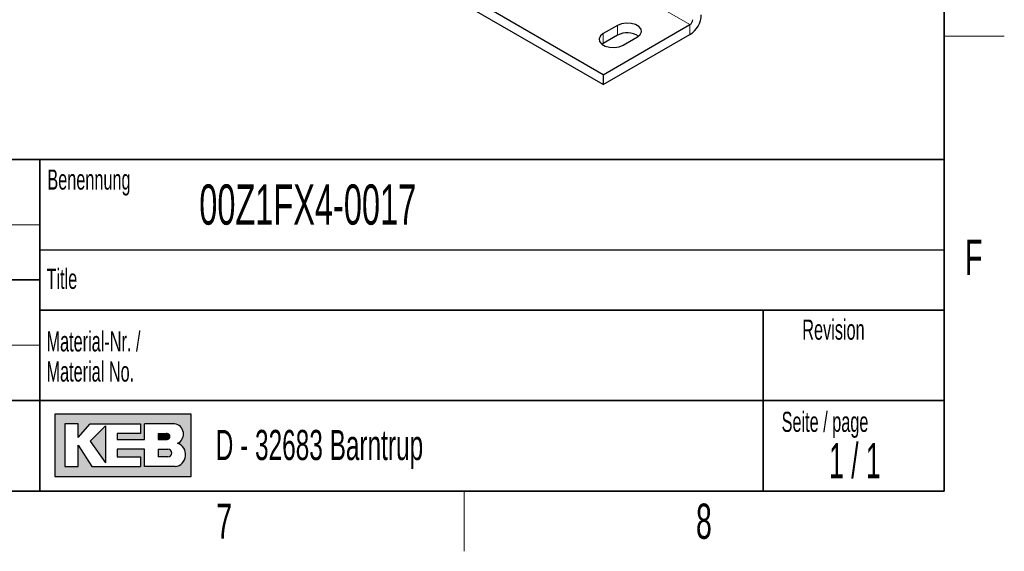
# Model space of a CAD drawing. Header units: millimetres. Extents: x 5 to 418, y 2 to 292.
# Tile 27 of 37: x 316 to 414, y 6 to 59. Entities that reach past the tile are written whole.
import ezdxf

# ---------------------------------------------------------------- set-up
doc = ezdxf.new("R2010")
doc.units = ezdxf.units.MM
doc.layers.add('SLD-0', color=7, linetype='Continuous')
doc.styles.add('SLDTEXTSTYLE0', font='TXT', dxfattribs={"width": 0.605})
doc.styles.add('SLDTEXTSTYLE1', font='TXT', dxfattribs={"width": 0.563})

msp = doc.modelspace()

# ---------------------------------------------------------------- hatches: boundary and pattern name
at = {"linetype": 'Continuous'}
h = msp.add_hatch(color=7, dxfattribs=at)
h.paths.add_polyline_path([(319.519086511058, 13.45626988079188), (333.083981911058, 13.45626988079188), (333.083981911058, 19.65736492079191), (319.519086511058, 19.65736492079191)], flags=0)
edge = h.paths.add_edge_path(flags=0)
edge.add_arc((331.3188604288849, 15.61738520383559), 1.20464082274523, -81.72003226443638, 70.1709600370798, ccw=False)
edge.add_line((331.4923410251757, 14.42530131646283), (331.480008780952, 14.42519098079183))
edge.add_line((331.480008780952, 14.42519098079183), (328.4331606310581, 14.42519098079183))
edge.add_line((328.4331606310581, 14.42519098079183), (328.4331606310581, 16.16924896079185))
edge.add_line((328.4331606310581, 16.16924896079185), (325.7201815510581, 16.16924896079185))
edge.add_line((325.7201815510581, 16.16924896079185), (325.7201815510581, 15.39411208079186))
edge.add_line((325.7201815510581, 15.39411208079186), (328.0455921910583, 15.39411208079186))
edge.add_line((328.0455921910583, 15.39411208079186), (328.0455921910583, 14.42519098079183))
edge.add_line((328.0455921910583, 14.42519098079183), (323.2009866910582, 14.42519098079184))
edge.add_line((323.2009866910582, 14.42519098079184), (321.8444971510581, 16.55681740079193))
edge.add_line((321.8444971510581, 16.55681740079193), (321.8444971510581, 14.42519098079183))
edge.add_line((321.8444971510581, 14.42519098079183), (320.4880076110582, 14.42519098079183))
edge.add_line((320.4880076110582, 14.42519098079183), (320.4880076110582, 18.68844382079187))
edge.add_line((320.4880076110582, 18.68844382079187), (321.8444971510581, 18.68844382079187))
edge.add_line((321.8444971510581, 18.68844382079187), (321.8444971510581, 17.33195428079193))
edge.add_line((321.8444971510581, 17.33195428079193), (323.0072024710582, 18.68844382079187))
edge.add_line((323.0072024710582, 18.68844382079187), (328.0455921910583, 18.68844382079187))
edge.add_line((328.0455921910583, 18.68844382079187), (328.0455921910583, 17.71952272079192))
edge.add_line((328.0455921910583, 17.71952272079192), (325.7201815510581, 17.71952272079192))
edge.add_line((325.7201815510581, 17.71952272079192), (325.7201815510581, 17.13817006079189))
edge.add_line((325.7201815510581, 17.13817006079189), (328.4331606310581, 17.13817006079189))
edge.add_line((328.4331606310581, 17.13817006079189), (328.4331606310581, 18.68844382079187))
edge.add_line((328.4331606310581, 18.68844382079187), (331.4242487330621, 18.68844382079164))
edge.add_line((331.4242487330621, 18.68844382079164), (331.4256482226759, 18.68844382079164))
edge.add_line((331.4256482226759, 18.68844382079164), (331.4259454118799, 18.68845828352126))
edge.add_arc((331.2860949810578, 17.67430640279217), 1.023749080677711, -64.45894120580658, 82.14849338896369, ccw=False)
msp.add_hatch(color=7, dxfattribs=at).paths.add_polyline_path([(324.5574762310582, 14.81275942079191), (324.557476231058, 18.49465960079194), (323.0072024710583, 16.94438584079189)], flags=0)
h = msp.add_hatch(color=7, dxfattribs=at)
edge = h.paths.add_edge_path(flags=0)
edge.add_line((329.7896501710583, 17.13817006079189), (330.6013652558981, 17.13817006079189))
edge.add_arc((330.6568434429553, 17.42884639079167), 0.2959232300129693, 259.1945394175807, 460.8054605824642)
edge.add_line((330.6013652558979, 17.71952272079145), (329.7896501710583, 17.71952272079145))
edge.add_line((329.7896501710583, 17.71952272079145), (329.7896501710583, 17.13817006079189))
h = msp.add_hatch(color=7, dxfattribs=at)
edge = h.paths.add_edge_path(flags=0)
edge.add_line((329.7896501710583, 15.39411208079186), (330.7588584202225, 15.39411208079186))
edge.add_arc((330.7588584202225, 15.78168052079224), 0.3875684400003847, 270.0000000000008, 450.0000000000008)
edge.add_line((330.7588584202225, 16.16924896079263), (330.7386620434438, 16.16924896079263))
edge.add_line((330.7386620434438, 16.16924896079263), (329.7896501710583, 16.16924896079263))
edge.add_line((329.7896501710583, 16.16924896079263), (329.7896501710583, 15.39411208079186))

# ---------------------------------------------------------------- linework, layer by layer
at = {"color": 7, "linetype": 'Continuous', "lineweight": 18}
for p, q in [((382.714993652, 58.4085674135), (320.7724396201, 94.1672427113)), ((375.5025044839, 58.3269266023), (375.5025044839, 57.347077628)), ((382.714993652, 57.4287184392), (382.714993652, 58.4085674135)), ((374.0882909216, 57.5105184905), (374.0882909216, 56.5306695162))]:
    msp.add_line(p, q, dxfattribs=at)
at = {"color": 7, "linetype": 'Continuous', "lineweight": 25}
for p, q in [((374.0882909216, 53.4284779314), (312.1457368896, 89.1871532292)), ((374.0882909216, 52.4486289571), (312.1457368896, 88.2073042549)), ((374.0882909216, 53.4284779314), (382.714993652, 58.4085674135)), ((375.5025044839, 58.3269266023), (374.0882909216, 57.5105184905)), ((374.0882909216, 52.4486289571), (382.714993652, 57.4287184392)), ((375.5025044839, 57.347077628), (374.0882909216, 56.5306695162)), ((376.0681899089, 56.3675471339), (377.4824034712, 57.1839552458)), ((374.0882909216, 56.5306695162), (373.964792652, 56.4491083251)), ((374.0882909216, 53.4284779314), (374.0882909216, 52.4486289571))]:
    msp.add_line(p, q, dxfattribs=at)
at = {"color": 7, "linetype": 'Continuous', "lineweight": 25, "flags": 128}
for points in [[(377.4824034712, 57.1839552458), (377.7612848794, 57.4138796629), (377.8871265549, 57.685001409), (377.8447501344, 57.9646192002), (377.6392668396, 58.2190070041), (377.2954609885, 58.4174818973), (376.8548006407, 58.5361048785), (376.3704359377, 58.5605682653), (375.9007884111, 58.4879214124), (375.5025044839, 58.3269266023)], [(374.0882909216, 57.5105184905), (373.8094095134, 57.2805940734), (373.6835678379, 57.0094723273), (373.7259442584, 56.7298545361), (373.9314275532, 56.4754667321), (374.2752334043, 56.2769918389), (374.7158937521, 56.1583688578), (375.2002584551, 56.1339054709), (375.6699059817, 56.2065523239), (376.0681899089, 56.3675471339)]]:
    msp.add_lwpolyline(points, dxfattribs=at)
at = {"color": 7, "linetype": 'Continuous', "lineweight": 25}
for centre, radius, start, end in [((381.3900187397, 59.5000875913), 2.458887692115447, 302.60547834, 357.3945215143), ((382.383749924, 58.9264097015), 0.6147219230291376, 302.60547834, 357.3945215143), ((376.4847711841, 55.5157036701), 2.078167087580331, 57.3517208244, 118.2071095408)]:
    msp.add_arc(centre, radius, start, end, dxfattribs=at)
at = {"layer": 'SLD-0', "lineweight": 35}
for p, q in [((408, 12), (408, 282.5)), ((318, 45), (266.3304509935, 45)), ((318, 45), (318, 12)), ((318, 45), (318, 40.1053465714)), ((318, 45), (408, 45)), ((318, 45), (318, 12)), ((408, 45), (408, 12)), ((266.3304509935, 33), (318, 33)), ((408, 30), (318, 30)), ((390, 12), (390, 30)), ((266.3304509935, 21), (318, 21)), ((318, 21), (390, 21)), ((390, 21), (408, 21)), ((26, 12), (408, 12)), ((266.3304509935, 12), (318, 12)), ((408, 12), (318, 12))]:
    msp.add_line(p, q, dxfattribs=at)
at = {"layer": 'SLD-0', "lineweight": 18}
for p, q in [((408, 57.25), (414, 57.25)), ((266.3304509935, 38.5), (318, 38.5)), ((266.3304509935, 26.5), (318, 26.5)), ((360.25, 6), (360.25, 12))]:
    msp.add_line(p, q, dxfattribs=at)
at = {"layer": 'SLD-0'}
for p, q in [((318, 36), (408, 36)), ((331.4242487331, 18.6884438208), (331.4256482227, 18.6884438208)), ((331.4256482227, 18.6884438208), (331.4259454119, 18.6884582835)), ((331.480008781, 14.4251909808), (331.4923410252, 14.4253013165))]:
    msp.add_line(p, q, dxfattribs=at)
at = {"layer": 'SLD-0', "linetype": 'Continuous'}
for p, q in [((333.0839819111, 19.6573649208), (319.5190865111, 19.6573649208)), ((319.5190865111, 19.6573649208), (319.5190865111, 13.4562698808)), ((333.0839819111, 13.4562698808), (333.0839819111, 19.6573649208)), ((321.8444971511, 18.6884438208), (320.4880076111, 18.6884438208)), ((320.4880076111, 18.6884438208), (320.4880076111, 14.4251909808)), ((321.8444971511, 17.3319542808), (323.0072024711, 18.6884438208)), ((321.8444971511, 17.3319542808), (321.8444971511, 18.6884438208)), ((323.0072024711, 18.6884438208), (328.0455921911, 18.6884438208)), ((328.0455921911, 18.6884438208), (328.0455921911, 17.7195227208)), ((331.4242487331, 18.6884438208), (328.4331606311, 18.6884438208)), ((328.4331606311, 17.1381700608), (328.4331606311, 18.6884438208)), ((331.4242487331, 18.6884438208), (331.4256482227, 18.6884438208)), ((331.4256482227, 18.6884438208), (331.4259454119, 18.6884582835)), ((324.5574762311, 18.4946596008), (323.0072024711, 16.9443858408)), ((324.5574762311, 18.4946596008), (324.5574762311, 14.8127594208)), ((325.7201815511, 17.7195227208), (325.7201815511, 17.1381700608)), ((328.0455921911, 17.7195227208), (325.7201815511, 17.7195227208)), ((329.7896501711, 17.7195227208), (330.6013652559, 17.7195227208)), ((329.7896501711, 17.7195227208), (329.7896501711, 17.1381700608)), ((323.0072024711, 16.9443858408), (324.5574762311, 14.8127594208)), ((325.7201815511, 17.1381700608), (328.4331606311, 17.1381700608)), ((329.7896501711, 17.1381700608), (330.6013652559, 17.1381700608)), ((321.8444971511, 14.4251909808), (321.8444971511, 16.5568174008)), ((321.8444971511, 16.5568174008), (323.2009866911, 14.4251909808)), ((325.7201815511, 16.1692489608), (325.7201815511, 15.3941120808)), ((328.4331606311, 16.1692489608), (325.7201815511, 16.1692489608)), ((328.4331606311, 14.4251909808), (328.4331606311, 16.1692489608)), ((329.7896501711, 16.1692489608), (330.7588584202, 16.1692489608)), ((329.7896501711, 16.1692489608), (329.7896501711, 15.3941120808)), ((330.7386620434, 16.1692489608), (330.7588584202, 16.1692489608)), ((325.7201815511, 15.3941120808), (328.0455921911, 15.3941120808)), ((328.0455921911, 15.3941120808), (328.0455921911, 14.4251909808)), ((330.7588584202, 15.3941120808), (329.7896501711, 15.3941120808)), ((320.4880076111, 14.4251909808), (321.8444971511, 14.4251909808)), ((323.2009866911, 14.4251909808), (328.0455921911, 14.4251909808)), ((331.480008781, 14.4251909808), (328.4331606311, 14.4251909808)), ((331.480008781, 14.4251909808), (331.4923410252, 14.4253013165)), ((319.5190865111, 13.4562698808), (333.0839819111, 13.4562698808))]:
    msp.add_line(p, q, dxfattribs=at)
for centre, radius, start, end in [((331.2860949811, 17.6743064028), 1.023749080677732, 295.5410587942, 82.148493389), ((330.656843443, 17.4288463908), 0.2959232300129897, 259.1945394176, 100.8054605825), ((331.3188604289, 15.6173852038), 1.204640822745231, 278.2799677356, 70.1709600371), ((330.7588584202, 15.7816805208), 0.3875684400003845, 270, 90)]:
    msp.add_arc(centre, radius, start, end, dxfattribs=at)

# ---------------------------------------------------------------- texts
at = {"layer": 'SLD-0'}
for s, insert, char_height, attachment_point, style in [('Benennung', (318.7636716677, 43.9908879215), 2, 1, 'SLDTEXTSTYLE0'), ('00Z1FX4-0017', (333.8826865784, 42.5045188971), 4, 1, 'SLDTEXTSTYLE0'), ('F', (410.9536166, 37.0010772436), 3.5, 2, 'SLDTEXTSTYLE0'), ('Title', (318.6797653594, 34.1107265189), 2, 1, 'SLDTEXTSTYLE0'), ('Revision', (393.8965220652, 29.0591225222), 2, 1, 'SLDTEXTSTYLE0'), ('Material-Nr. /', (318.6797653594, 27.8878268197), 2, 1, 'SLDTEXTSTYLE0'), ('Material No.', (318.6797653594, 24.8878267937), 2, 1, 'SLDTEXTSTYLE0'), ('Seite / page', (391.8390568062, 19.8830679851), 2, 1, 'SLDTEXTSTYLE0'), ('D - 32683 Barntrup', (335.5202035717, 18.0786992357), 3, 1, 'SLDTEXTSTYLE0'), ('1 / 1', (399.1297679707, 16.7706515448), 3.5, 2, 'SLDTEXTSTYLE1'), ('8', (384.1027123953, 10.7429955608), 3.5, 2, 'SLDTEXTSTYLE0'), ('7', (336.3527123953, 10.7429955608), 3.5, 2, 'SLDTEXTSTYLE0')]:
    msp.add_mtext(s, dxfattribs=dict(at, insert=insert, char_height=char_height, attachment_point=attachment_point, style=style))

doc.saveas('drawing.dxf')
